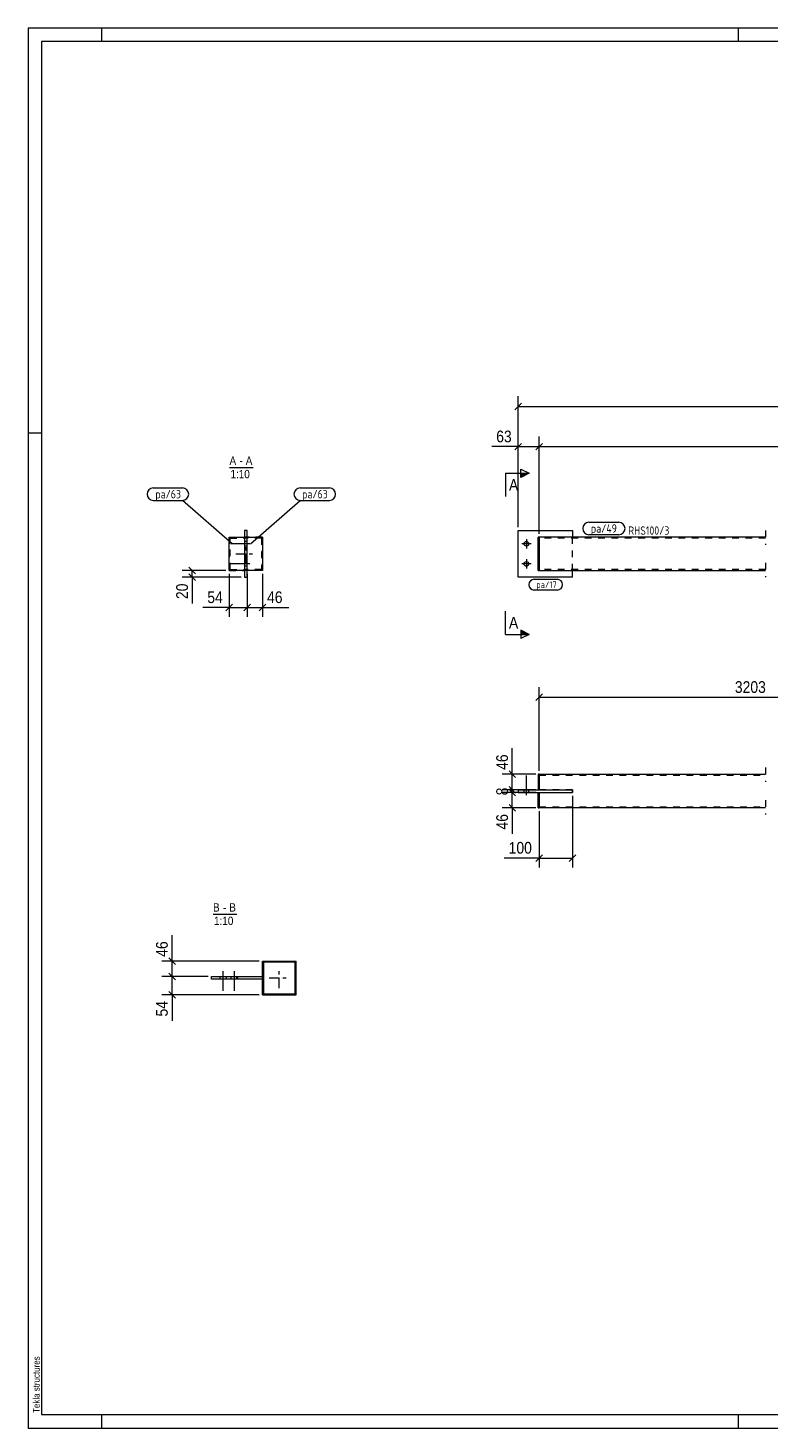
# Model space of a CAD drawing. Header units: millimetres. Extents: x 1 to 593, y 1 to 419.
# Tile 1 of 5: x 1 to 222, y 1 to 419. Entities that reach past the tile are written whole.
import ezdxf

# ---------------------------------------------------------------- set-up
doc = ezdxf.new("R2010")
doc.units = ezdxf.units.MM
for name, pattern in [('XKITLINE00', [0]), ('XKITLINE02', [4, 2, -2]), ('XKITLINE03', [6, 3, -1, 1, -1])]:
    doc.linetypes.add(name, pattern=pattern)
for name, color, linetype, lineweight in [('Bemassung', 1, 'Continuous', 0), ('Schnitt', 6, 'Continuous', 0), ('Schrauben', 7, 'Continuous', 0), ('Teil', 7, 'Continuous', 0), ('Text', 5, 'Continuous', 0), ('Ueberschrift', 7, 'Continuous', 0), ('Zeichnungsrahmen', 3, 'Continuous', 0)]:
    doc.layers.add(name, color=color, linetype=linetype, lineweight=lineweight)
doc.styles.add('ARIAL', font='ARIAL.TTF')
doc.styles.add('ISOCPEUR', font='ISOCPEUR.TTF')

msp = doc.modelspace()

# ---------------------------------------------------------------- hatches: boundary and pattern name
at = {"layer": 'Schnitt'}
for points in [[(148.04, 286.07), (150.54, 286.07), (148.04, 284.82)], [(148.04, 239.18), (150.54, 237.93), (148.04, 237.93)]]:
    msp.add_hatch(color=256, dxfattribs=at).paths.add_polyline_path(points, flags=17)

# ---------------------------------------------------------------- linework, layer by layer
at = {"layer": 'Bemassung', "linetype": 'XKITLINE00', "lineweight": 0}
for p, q in [((148.23, 306.99), (146.25, 305.01)), ((147.24, 270), (147.24, 309.05)), ((147.24, 306), (470.35, 306)), ((147.24, 270), (147.24, 297.05)), ((153.54, 268), (153.54, 297.05)), ((153.54, 268), (153.54, 297.05)), ((147.24, 294), (139.42, 294)), ((147.24, 294), (139.42, 294)), ((148.23, 294.99), (146.25, 293.01)), ((147.24, 294), (153.54, 294)), ((154.53, 294.99), (152.55, 293.01)), ((154.53, 294.99), (152.55, 293.01)), ((153.54, 294), (464.05, 294)), ((60.02, 257), (46.97, 257)), ((64.62, 255), (46.97, 255)), ((49.03, 257.99), (51.01, 256.01)), ((49.03, 255.99), (51.01, 254.01)), ((50.02, 255), (50.02, 257)), ((50.02, 255), (50.02, 247.18)), ((50.02, 255), (50.02, 247.18)), ((61.02, 256), (61.02, 243.2)), ((66.42, 256), (66.42, 243.2)), ((66.42, 256), (66.42, 243.2)), ((71.02, 256), (71.02, 243.2)), ((62.01, 246.99), (60.03, 245.01)), ((67.41, 246.99), (65.43, 245.01)), ((67.41, 246.99), (65.43, 245.01)), ((72.01, 246.99), (70.03, 245.01)), ((61.02, 246), (53.2, 246)), ((61.02, 246), (53.2, 246)), ((61.02, 246), (66.42, 246)), ((66.42, 246), (71.02, 246)), ((71.02, 246), (78.84, 246)), ((71.02, 246), (78.84, 246)), ((153.54, 197.18), (153.54, 222.23)), ((154.53, 220.17), (152.55, 218.19)), ((153.54, 219.18), (280.74, 219.18)), ((145.54, 196.18), (145.54, 204)), ((145.54, 196.18), (145.54, 204)), ((144.55, 197.17), (146.53, 195.19)), ((152.54, 196.18), (142.49, 196.18)), ((144.55, 192.57), (146.53, 190.59)), ((145.54, 191.58), (145.54, 196.18)), ((152.54, 191.58), (142.49, 191.58)), ((152.54, 190.78), (142.49, 190.78)), ((144.55, 191.77), (146.53, 189.79)), ((144.94, 192.18), (146.53, 190.59)), ((152.54, 191.58), (144.94, 191.58)), ((144.94, 191.38), (146.53, 189.79)), ((152.54, 190.78), (144.94, 190.78)), ((145.54, 190.78), (145.54, 191.58)), ((145.54, 186.18), (145.54, 190.78)), ((163.54, 189.78), (163.54, 168.38)), ((152.54, 186.18), (142.49, 186.18)), ((144.55, 187.17), (146.53, 185.19)), ((145.54, 186.18), (145.54, 178.37)), ((145.54, 186.18), (145.54, 178.37)), ((153.54, 185.18), (153.54, 168.38)), ((154.53, 172.17), (152.55, 170.19)), ((164.53, 172.17), (162.55, 170.19)), ((153.54, 171.18), (143.13, 171.18)), ((153.54, 171.18), (143.13, 171.18)), ((153.54, 171.18), (163.54, 171.18)), ((44, 140.37), (44, 148.18)), ((44, 140.37), (44, 148.18)), ((70, 140.37), (40.95, 140.37)), ((43.01, 141.36), (44.99, 139.38)), ((44, 135.77), (44, 140.37)), ((54.73, 135.77), (40.95, 135.77)), ((54.73, 135.77), (40.95, 135.77)), ((43.01, 136.76), (44.99, 134.78)), ((43.01, 136.76), (44.99, 134.78)), ((44, 130.37), (44, 135.77)), ((70, 130.37), (40.95, 130.37)), ((43.01, 131.36), (44.99, 129.38)), ((44, 130.37), (44, 122.55)), ((44, 130.37), (44, 122.55))]:
    msp.add_line(p, q, dxfattribs=at)
at = {"layer": 'Bemassung'}
for p in [(147.24, 306), (147.24, 294), (153.54, 294), (153.54, 294), (50.02, 257), (50.02, 255), (61.02, 246), (66.42, 246), (66.42, 246), (71.02, 246), (153.54, 219.18), (145.54, 196.18), (145.54, 191.58), (145.54, 191.58), (145.54, 190.78), (145.54, 190.78), (145.54, 186.18), (153.54, 171.18), (163.54, 171.18), (44, 140.37), (44, 135.77), (44, 135.77), (44, 130.37)]:
    msp.add_point(p, dxfattribs=at)
at = {"layer": 'Schnitt', "linetype": 'XKITLINE00', "lineweight": 0}
for p, q in [((143.54, 286.07), (143.54, 279.07)), ((143.54, 286.07), (150.54, 286.07)), ((148.04, 284.82), (148.04, 287.32)), ((148.04, 287.32), (150.54, 286.07)), ((150.54, 286.07), (148.04, 284.82)), ((143.54, 237.93), (143.54, 244.93)), ((150.54, 237.93), (148.04, 239.18)), ((148.04, 239.18), (148.04, 236.68)), ((143.54, 237.93), (150.54, 237.93)), ((150.54, 237.93), (148.04, 236.68))]:
    msp.add_line(p, q, dxfattribs=at)
at = {"layer": 'Schrauben', "linetype": 'XKITLINE00', "lineweight": 0}
for p, q in [((67.22, 265), (61.42, 265)), ((66.42, 265.7), (65.62, 265.7)), ((66.42, 264.3), (65.62, 264.3)), ((151.14, 265), (148.34, 265)), ((149.74, 266.4), (149.74, 263.6)), ((66.42, 259.7), (65.62, 259.7)), ((149.74, 260.4), (149.74, 257.6)), ((67.22, 259), (61.42, 259)), ((66.42, 258.3), (65.62, 258.3)), ((151.14, 259), (148.34, 259)), ((149.74, 189.98), (149.74, 195.78)), ((149.74, 189.98), (149.74, 195.78)), ((149.04, 190.78), (149.04, 191.58)), ((149.04, 190.78), (149.04, 191.58)), ((150.44, 190.78), (150.44, 191.58)), ((150.44, 190.78), (150.44, 191.58)), ((58.21, 135.77), (58.21, 134.97)), ((59.18, 137.37), (59.18, 131.57)), ((60.15, 135.77), (60.15, 134.97)), ((61.58, 135.77), (61.58, 134.97)), ((62.54, 137.37), (62.54, 131.57)), ((63.51, 135.77), (63.51, 134.97))]:
    msp.add_line(p, q, dxfattribs=at)
for centre in [(149.74, 265), (149.74, 259)]:
    msp.add_circle(centre, 0.7, dxfattribs=at)
at = {"layer": 'Teil', "linetype": 'XKITLINE00', "lineweight": 0}
for p, q in [((66.42, 269), (65.62, 269)), ((65.62, 269), (65.62, 255)), ((66.42, 255), (66.42, 269)), ((147.24, 255), (147.24, 269)), ((147.24, 269), (163.54, 269)), ((163.54, 269), (163.54, 267)), ((61.02, 257), (61.02, 267)), ((61.02, 267), (65.62, 267)), ((66.42, 267), (71.02, 267)), ((71.02, 267), (71.02, 257)), ((153.24, 257), (153.24, 267)), ((153.24, 267), (153.54, 267)), ((221.14, 267), (153.54, 267)), ((153.54, 257), (153.54, 267)), ((153.54, 266.4), (153.54, 257.6)), ((65.62, 257), (61.02, 257)), ((65.62, 255), (66.42, 255)), ((71.02, 257), (66.42, 257)), ((163.54, 255), (147.24, 255)), ((153.24, 257), (153.54, 257)), ((153.54, 257), (221.14, 257)), ((163.54, 255), (163.54, 257)), ((153.54, 196.18), (153.24, 196.18)), ((153.24, 196.18), (153.24, 191.58)), ((153.54, 196.18), (221.14, 196.18)), ((153.54, 196.18), (153.54, 191.58)), ((153.54, 191.58), (153.54, 195.58)), ((147.24, 191.58), (163.54, 191.58)), ((147.24, 191.58), (147.24, 190.78)), ((147.24, 190.78), (163.54, 190.78)), ((153.24, 186.18), (153.24, 190.78)), ((153.54, 186.78), (153.54, 190.78)), ((153.54, 190.78), (153.54, 186.18)), ((163.54, 191.58), (163.54, 190.78)), ((153.24, 186.18), (153.54, 186.18)), ((221.14, 186.18), (153.54, 186.18)), ((71, 130.37), (71, 140.37)), ((71, 140.37), (81, 140.37)), ((71.3, 139.65), (71, 139.35)), ((71.3, 140.07), (71.3, 130.67)), ((80.7, 140.07), (71.3, 140.07)), ((72.02, 140.37), (71.72, 140.07)), ((74.26, 140.37), (73.96, 140.07)), ((78.75, 140.37), (78.45, 140.07)), ((81, 140.37), (80.7, 140.07)), ((80.7, 130.67), (80.7, 140.07)), ((81, 130.37), (81, 140.37)), ((55.73, 135.77), (71, 135.77)), ((55.73, 134.97), (55.73, 135.77)), ((71, 134.97), (55.73, 134.97)), ((63.29, 134.97), (63.29, 135.77)), ((71.3, 137.4), (71, 137.1)), ((81, 135.88), (80.7, 135.58)), ((71.3, 132.91), (71, 132.61)), ((71.3, 130.67), (71, 130.37)), ((71, 130.37), (81, 130.37)), ((71.3, 130.67), (80.7, 130.67)), ((75.79, 130.67), (75.49, 130.37)), ((78.04, 130.67), (77.74, 130.37)), ((81, 133.63), (80.7, 133.33))]:
    msp.add_line(p, q, dxfattribs=at)
at = {"layer": 'Teil', "linetype": 'XKITLINE02', "lineweight": 0}
for p, q in [((221.14, 269), (221.14, 264.7)), ((61.02, 267), (65.62, 267)), ((61.02, 267), (61.02, 257)), ((61.32, 257.3), (61.32, 266.7)), ((61.32, 266.7), (65.62, 266.7)), ((71.02, 267), (65.62, 267)), ((65.62, 267), (65.62, 266.7)), ((65.62, 267), (65.62, 257)), ((70.72, 266.7), (65.62, 266.7)), ((66.42, 267), (66.42, 266.7)), ((66.42, 257), (66.42, 267)), ((70.72, 266.7), (70.72, 257.3)), ((71.02, 257), (71.02, 267)), ((153.54, 267), (153.24, 267)), ((153.24, 267), (153.24, 257)), ((153.54, 267), (153.54, 266.4)), ((153.54, 267), (153.54, 257)), ((221.14, 266.7), (153.54, 266.7)), ((163.54, 267), (163.54, 266.7)), ((163.54, 257), (163.54, 267)), ((221.14, 259.3), (221.14, 255)), ((61.02, 257), (65.62, 257)), ((61.32, 257.3), (65.62, 257.3)), ((70.72, 257.3), (65.62, 257.3)), ((65.62, 257), (65.62, 257.3)), ((71.02, 257), (65.62, 257)), ((66.42, 257), (66.42, 257.3)), ((153.54, 257), (153.24, 257)), ((153.54, 257), (153.54, 257.6)), ((221.14, 257.3), (153.54, 257.3)), ((163.54, 257), (163.54, 257.3)), ((221.14, 198.18), (221.14, 193.88)), ((153.54, 196.18), (153.54, 195.58)), ((153.54, 195.88), (221.14, 195.88)), ((153.54, 191.58), (153.24, 191.58)), ((153.24, 190.78), (153.54, 190.78)), ((163.54, 191.58), (153.54, 191.58)), ((153.54, 190.78), (163.54, 190.78)), ((163.54, 190.78), (163.54, 191.58)), ((221.14, 188.48), (221.14, 184.18)), ((153.54, 186.18), (153.54, 186.78)), ((153.54, 186.48), (221.14, 186.48)), ((71, 135.77), (71, 134.97))]:
    msp.add_line(p, q, dxfattribs=at)
at = {"layer": 'Teil', "linetype": 'XKITLINE03', "lineweight": 0}
for p, q in [((66.02, 259), (66.02, 265)), ((63.02, 262), (69.02, 262)), ((76, 132.37), (76, 138.37)), ((73, 135.37), (79, 135.37))]:
    msp.add_line(p, q, dxfattribs=at)
at = {"layer": 'Text', "linetype": 'XKITLINE00', "lineweight": 0}
for p, q in [((38.4, 281.67), (47.12, 281.67)), ((82.22, 281.67), (90.94, 281.67)), ((38.4, 277.97), (47.12, 277.97)), ((61.97, 264.97), (47.12, 277.97)), ((67.37, 264.97), (82.22, 277.97)), ((82.22, 277.97), (90.94, 277.97)), ((168.39, 271.42), (177.32, 271.42)), ((177.32, 267.72), (168.39, 267.72)), ((152.07, 254.4), (158.94, 254.4)), ((158.94, 251.2), (152.07, 251.2))]:
    msp.add_line(p, q, dxfattribs=at)
for centre, radius, start, end in [((38.4, 279.82), 1.85, 90, 270), ((47.12, 279.82), 1.85, 270, 90), ((82.22, 279.82), 1.85, 90, 270), ((90.94, 279.82), 1.85, 270, 90), ((168.39, 269.57), 1.85, 90, 270), ((177.32, 269.57), 1.85, 270, 90), ((152.07, 252.8), 1.6, 90, 270), ((158.94, 252.8), 1.6, 270, 90)]:
    msp.add_arc(centre, radius, start, end, dxfattribs=at)
at = {"layer": 'Ueberschrift', "linetype": 'XKITLINE00', "lineweight": 0}
for p, q in [((61.14, 287.82), (68.2, 287.82)), ((56.22, 154.43), (63.28, 154.43))]:
    msp.add_line(p, q, dxfattribs=at)
at = {"layer": 'Zeichnungsrahmen', "linetype": 'XKITLINE00', "lineweight": 0}
for p, q in [((593, 419), (1, 419)), ((1, 419), (1, 1)), ((23, 415), (23, 419)), ((213, 415), (213, 419)), ((589, 415), (5, 415)), ((5, 415), (5, 5)), ((5, 298), (1, 298)), ((5, 5), (589, 5)), ((23, 1), (23, 5)), ((213, 1), (213, 5)), ((1, 1), (593, 1))]:
    msp.add_line(p, q, dxfattribs=at)

# ---------------------------------------------------------------- texts
at = {"layer": 'Bemassung', "style": 'ARIAL', "width": 0.85}
for s, p in [('63', (140.73, 295.3)), ('46', (72.33, 247.3)), ('54', (54.51, 247.3)), ('3203', (211.95, 220.48)), ('100', (144.44, 172.48))]:
    msp.add_text(s, height=3.5, dxfattribs=at).set_placement(p)
for s, p in [('20', (48.72, 248.5)), ('46', (144.24, 197.5)), ('8', (144.24, 189.89)), ('46', (144.24, 179.68)), ('46', (42.7, 141.68)), ('54', (42.7, 123.86))]:
    msp.add_text(s, height=3.5, rotation=90.0002, dxfattribs=at).set_placement(p)
at = {"layer": 'Schnitt', "style": 'ARIAL', "width": 0.85}
for p in [(144.54, 280.82), (144.54, 239.68)]:
    msp.add_text('A', height=3.5, dxfattribs=at).set_placement(p)
at = {"layer": 'Text', "style": 'ISOCPEUR', "width": 0.85}
for s, height, p in [('pa/63', 2.5, (39, 278.57)), ('pa/63', 2.5, (82.82, 278.57)), ('pa/49', 2.5, (168.99, 268.32)), ('RHS100/3', 2.5, (180.12, 267.7)), ('pa/17', 2, (152.67, 251.8))]:
    msp.add_text(s, height=height, dxfattribs=at).set_placement(p)
at = {"layer": 'Ueberschrift', "style": 'ARIAL', "width": 0.85}
for s, p in [('A', (61.14, 288.57)), ('-', (64.11, 288.57)), ('A', (65.97, 288.57)), ('1:10', (61.42, 284.57)), ('B', (56.22, 155.18)), ('-', (59.2, 155.18)), ('B', (61.05, 155.18)), ('1:10', (56.51, 151.18))]:
    msp.add_text(s, height=2.5, dxfattribs=at).set_placement(p)
at = {"layer": 'Zeichnungsrahmen', "style": 'ARIAL', "width": 0.85}
msp.add_text('Tekla structures', height=2, rotation=90, dxfattribs=at).set_placement((4.5, 5.5))

doc.saveas('drawing.dxf')
